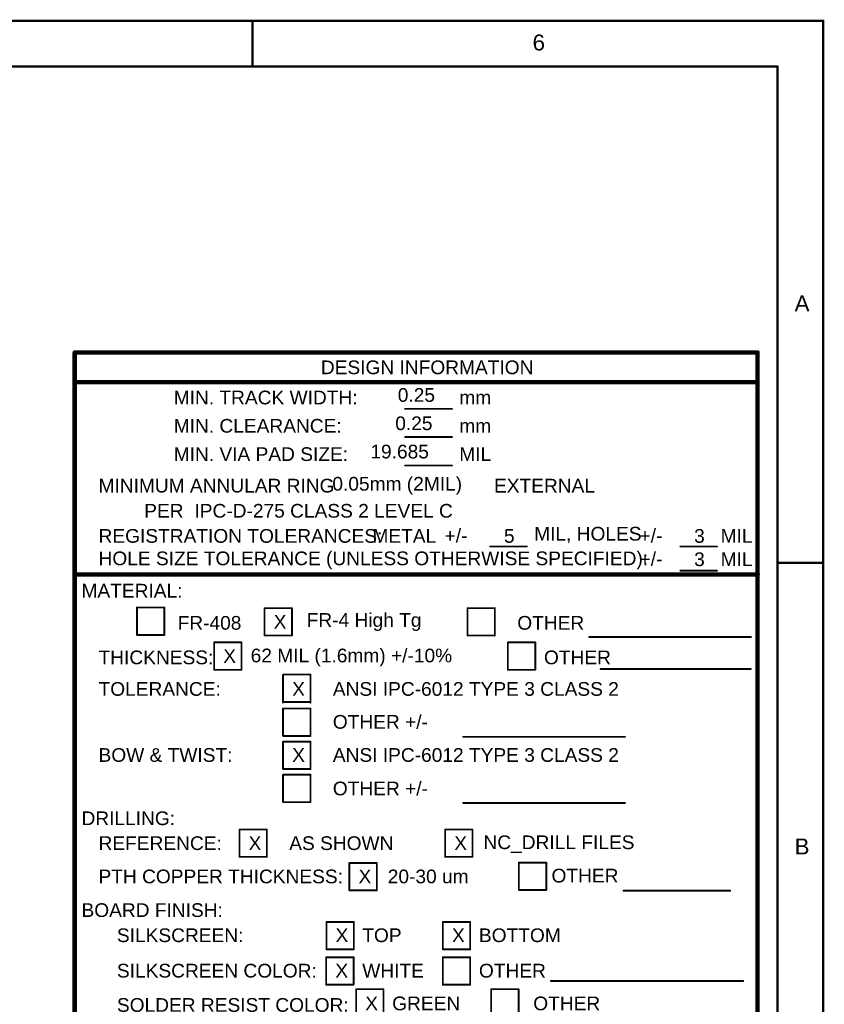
# Model space of a CAD drawing. Header units: inches. Extents: x -0.5 to 15.2, y -1.3 to 8.2.
# Tile 256 of 256: x 11 to 14.5, y 3.9 to 8.2. Entities that reach past the tile are written whole.
import ezdxf

# ---------------------------------------------------------------- set-up
doc = ezdxf.new("R2010")
doc.units = ezdxf.units.IN
doc.header["$MEASUREMENT"] = 0
doc.layers.add('M10 Fab Notes', color=56, linetype='Continuous')
doc.layers.add('M9 Title Sheet', color=56, linetype='Continuous')
doc.styles.add('Arial', font='txt', dxfattribs={"height": 0.2})

msp = doc.modelspace()

# ---------------------------------------------------------------- linework, layer by layer
at = {"layer": 'M10 Fab Notes'}
for points in [[(11.23, 0.959, 0.02, 0.02, 0), (11.23, 6.7132, 0.02, 0.02, 0)], [(11.23, 6.7132, 0.02, 0.02, 0), (14.221, 6.7132, 0.02, 0.02, 0)], [(14.221, 1.133, 0.02, 0.02, 0), (14.221, 6.7132, 0.02, 0.02, 0)], [(11.23, 6.5831, 0.02, 0.02, 0), (14.221, 6.5831, 0.02, 0.02, 0)], [(12.677, 6.466, 0.008, 0.008, 0), (12.8824, 6.466, 0.008, 0.008, 0)], [(12.677, 6.3428, 0.008, 0.008, 0), (12.8824, 6.3428, 0.008, 0.008, 0)], [(12.677, 6.2177, 0.008, 0.008, 0), (12.8824, 6.2177, 0.008, 0.008, 0)], [(13.05, 5.8633, 0.008, 0.008, 0), (13.2104, 5.8633, 0.008, 0.008, 0)], [(13.883, 5.8633, 0.008, 0.008, 0), (14.0434, 5.8633, 0.008, 0.008, 0)], [(11.23, 5.7405, 0.02, 0.02, 0), (14.2215, 5.7405, 0.02, 0.02, 0)], [(13.883, 5.7571, 0.008, 0.008, 0), (14.0434, 5.7571, 0.008, 0.008, 0)], [(11.5025, 5.5954, 0.008, 0.008, 0), (11.6225, 5.5954, 0.008, 0.008, 0)], [(11.5025, 5.4754, 0.008, 0.008, 0), (11.5025, 5.5954, 0.008, 0.008, 0)], [(11.6225, 5.4754, 0.008, 0.008, 0), (11.6225, 5.5954, 0.008, 0.008, 0)], [(12.0615, 5.593, 0.008, 0.008, 0), (12.1815, 5.593, 0.008, 0.008, 0)], [(12.0615, 5.473, 0.008, 0.008, 0), (12.0615, 5.593, 0.008, 0.008, 0)], [(12.1815, 5.473, 0.008, 0.008, 0), (12.1815, 5.593, 0.008, 0.008, 0)], [(12.9505, 5.593, 0.008, 0.008, 0), (13.0705, 5.593, 0.008, 0.008, 0)], [(12.9505, 5.473, 0.008, 0.008, 0), (12.9505, 5.593, 0.008, 0.008, 0)], [(13.0705, 5.473, 0.008, 0.008, 0), (13.0705, 5.593, 0.008, 0.008, 0)], [(11.5025, 5.4754, 0.008, 0.008, 0), (11.6225, 5.4754, 0.008, 0.008, 0)], [(11.8405, 5.443, 0.008, 0.008, 0), (11.9605, 5.443, 0.008, 0.008, 0)], [(11.8405, 5.323, 0.008, 0.008, 0), (11.8405, 5.443, 0.008, 0.008, 0)], [(11.9605, 5.323, 0.008, 0.008, 0), (11.9605, 5.443, 0.008, 0.008, 0)], [(12.0615, 5.473, 0.008, 0.008, 0), (12.1815, 5.473, 0.008, 0.008, 0)], [(12.9505, 5.473, 0.008, 0.008, 0), (13.0705, 5.473, 0.008, 0.008, 0)], [(13.1275, 5.443, 0.008, 0.008, 0), (13.2475, 5.443, 0.008, 0.008, 0)], [(13.1275, 5.323, 0.008, 0.008, 0), (13.1275, 5.443, 0.008, 0.008, 0)], [(13.2475, 5.323, 0.008, 0.008, 0), (13.2475, 5.443, 0.008, 0.008, 0)], [(13.4835, 5.4667, 0.008, 0.008, 0), (14.1925, 5.4667, 0.008, 0.008, 0)], [(11.8405, 5.323, 0.008, 0.008, 0), (11.9605, 5.323, 0.008, 0.008, 0)], [(13.1275, 5.323, 0.008, 0.008, 0), (13.2475, 5.323, 0.008, 0.008, 0)], [(13.5335, 5.3265, 0.008, 0.008, 0), (14.192, 5.3265, 0.008, 0.008, 0)], [(12.1425, 5.3019, 0.008, 0.008, 0), (12.2625, 5.3019, 0.008, 0.008, 0)], [(12.1425, 5.1789, 0.008, 0.008, 0), (12.1425, 5.2989, 0.008, 0.008, 0)], [(12.2625, 5.1789, 0.008, 0.008, 0), (12.2625, 5.2989, 0.008, 0.008, 0)], [(12.1425, 5.1819, 0.008, 0.008, 0), (12.2625, 5.1819, 0.008, 0.008, 0)], [(12.1425, 5.153, 0.008, 0.008, 0), (12.2625, 5.153, 0.008, 0.008, 0)], [(12.1425, 5.033, 0.008, 0.008, 0), (12.1425, 5.153, 0.008, 0.008, 0)], [(12.2625, 5.033, 0.008, 0.008, 0), (12.2625, 5.153, 0.008, 0.008, 0)], [(12.1425, 5.033, 0.008, 0.008, 0), (12.2625, 5.033, 0.008, 0.008, 0)], [(12.1425, 5.008, 0.008, 0.008, 0), (12.2625, 5.008, 0.008, 0.008, 0)], [(12.1425, 4.888, 0.008, 0.008, 0), (12.1425, 5.008, 0.008, 0.008, 0)], [(12.2625, 4.888, 0.008, 0.008, 0), (12.2625, 5.008, 0.008, 0.008, 0)], [(12.9315, 5.0287, 0.008, 0.008, 0), (13.6405, 5.0287, 0.008, 0.008, 0)], [(12.1425, 4.888, 0.008, 0.008, 0), (12.2625, 4.888, 0.008, 0.008, 0)], [(12.1425, 4.863, 0.008, 0.008, 0), (12.2625, 4.863, 0.008, 0.008, 0)], [(12.1425, 4.743, 0.008, 0.008, 0), (12.1425, 4.863, 0.008, 0.008, 0)], [(12.2625, 4.743, 0.008, 0.008, 0), (12.2625, 4.863, 0.008, 0.008, 0)], [(12.1425, 4.743, 0.008, 0.008, 0), (12.2625, 4.743, 0.008, 0.008, 0)], [(12.9315, 4.7393, 0.008, 0.008, 0), (13.6405, 4.7393, 0.008, 0.008, 0)], [(11.9515, 4.623, 0.008, 0.008, 0), (12.0715, 4.623, 0.008, 0.008, 0)], [(11.9515, 4.503, 0.008, 0.008, 0), (11.9515, 4.623, 0.008, 0.008, 0)], [(12.0715, 4.503, 0.008, 0.008, 0), (12.0715, 4.623, 0.008, 0.008, 0)], [(12.8525, 4.623, 0.008, 0.008, 0), (12.9725, 4.623, 0.008, 0.008, 0)], [(12.8525, 4.503, 0.008, 0.008, 0), (12.8525, 4.623, 0.008, 0.008, 0)], [(12.9725, 4.503, 0.008, 0.008, 0), (12.9725, 4.623, 0.008, 0.008, 0)], [(11.9515, 4.503, 0.008, 0.008, 0), (12.0715, 4.503, 0.008, 0.008, 0)], [(12.8525, 4.503, 0.008, 0.008, 0), (12.9725, 4.503, 0.008, 0.008, 0)], [(12.4331, 4.4763, 0.008, 0.008, 0), (12.5531, 4.4763, 0.008, 0.008, 0)], [(12.4331, 4.3563, 0.008, 0.008, 0), (12.4331, 4.4763, 0.008, 0.008, 0)], [(12.5531, 4.3563, 0.008, 0.008, 0), (12.5531, 4.4763, 0.008, 0.008, 0)], [(13.1755, 4.478, 0.008, 0.008, 0), (13.2955, 4.478, 0.008, 0.008, 0)], [(13.1755, 4.358, 0.008, 0.008, 0), (13.1755, 4.478, 0.008, 0.008, 0)], [(13.2955, 4.358, 0.008, 0.008, 0), (13.2955, 4.478, 0.008, 0.008, 0)], [(12.4331, 4.3563, 0.008, 0.008, 0), (12.5531, 4.3563, 0.008, 0.008, 0)], [(13.1755, 4.358, 0.008, 0.008, 0), (13.2955, 4.358, 0.008, 0.008, 0)], [(13.6335, 4.3548, 0.008, 0.008, 0), (14.1015, 4.3548, 0.008, 0.008, 0)], [(12.3325, 4.218, 0.008, 0.008, 0), (12.4525, 4.218, 0.008, 0.008, 0)], [(12.3325, 4.098, 0.008, 0.008, 0), (12.3325, 4.218, 0.008, 0.008, 0)], [(12.4525, 4.098, 0.008, 0.008, 0), (12.4525, 4.218, 0.008, 0.008, 0)], [(12.8425, 4.218, 0.008, 0.008, 0), (12.9625, 4.218, 0.008, 0.008, 0)], [(12.8425, 4.098, 0.008, 0.008, 0), (12.8425, 4.218, 0.008, 0.008, 0)], [(12.9625, 4.098, 0.008, 0.008, 0), (12.9625, 4.218, 0.008, 0.008, 0)], [(12.3325, 4.098, 0.008, 0.008, 0), (12.4525, 4.098, 0.008, 0.008, 0)], [(12.8425, 4.098, 0.008, 0.008, 0), (12.9625, 4.098, 0.008, 0.008, 0)], [(12.3315, 4.063, 0.008, 0.008, 0), (12.4515, 4.063, 0.008, 0.008, 0)], [(12.3315, 3.943, 0.008, 0.008, 0), (12.3315, 4.063, 0.008, 0.008, 0)], [(12.4515, 3.943, 0.008, 0.008, 0), (12.4515, 4.063, 0.008, 0.008, 0)], [(12.8425, 4.063, 0.008, 0.008, 0), (12.9625, 4.063, 0.008, 0.008, 0)], [(12.8425, 3.943, 0.008, 0.008, 0), (12.8425, 4.063, 0.008, 0.008, 0)], [(12.9625, 3.943, 0.008, 0.008, 0), (12.9625, 4.063, 0.008, 0.008, 0)], [(12.3315, 3.943, 0.008, 0.008, 0), (12.4515, 3.943, 0.008, 0.008, 0)], [(12.4625, 3.923, 0.008, 0.008, 0), (12.5825, 3.923, 0.008, 0.008, 0)], [(12.4625, 3.803, 0.008, 0.008, 0), (12.4625, 3.923, 0.008, 0.008, 0)], [(12.5825, 3.803, 0.008, 0.008, 0), (12.5825, 3.923, 0.008, 0.008, 0)], [(12.8425, 3.943, 0.008, 0.008, 0), (12.9625, 3.943, 0.008, 0.008, 0)], [(13.0545, 3.923, 0.008, 0.008, 0), (13.1745, 3.923, 0.008, 0.008, 0)], [(13.0545, 3.803, 0.008, 0.008, 0), (13.0545, 3.923, 0.008, 0.008, 0)], [(13.1745, 3.803, 0.008, 0.008, 0), (13.1745, 3.923, 0.008, 0.008, 0)], [(13.3155, 3.9593, 0.008, 0.008, 0), (14.1585, 3.9593, 0.008, 0.008, 0)]]:
    msp.add_lwpolyline(points, format="xyseb", dxfattribs=at)
for points in [[(11.225, 6.7132, 0.01, 0.01, 1), (11.235, 6.7132, 0.01, 0.01, 1)], [(11.225, 6.7132, 0.01, 0.01, 1), (11.235, 6.7132, 0.01, 0.01, 1)], [(14.216, 6.7132, 0.01, 0.01, 1), (14.226, 6.7132, 0.01, 0.01, 1)], [(14.216, 6.7132, 0.01, 0.01, 1), (14.226, 6.7132, 0.01, 0.01, 1)], [(11.225, 6.5831, 0.01, 0.01, 1), (11.235, 6.5831, 0.01, 0.01, 1)], [(14.216, 6.5831, 0.01, 0.01, 1), (14.226, 6.5831, 0.01, 0.01, 1)], [(12.675, 6.466, 0.004, 0.004, 1), (12.679, 6.466, 0.004, 0.004, 1)], [(12.8804, 6.466, 0.004, 0.004, 1), (12.8844, 6.466, 0.004, 0.004, 1)], [(12.675, 6.3428, 0.004, 0.004, 1), (12.679, 6.3428, 0.004, 0.004, 1)], [(12.8804, 6.3428, 0.004, 0.004, 1), (12.8844, 6.3428, 0.004, 0.004, 1)], [(12.675, 6.2177, 0.004, 0.004, 1), (12.679, 6.2177, 0.004, 0.004, 1)], [(12.8804, 6.2177, 0.004, 0.004, 1), (12.8844, 6.2177, 0.004, 0.004, 1)], [(13.048, 5.8633, 0.004, 0.004, 1), (13.052, 5.8633, 0.004, 0.004, 1)], [(13.2084, 5.8633, 0.004, 0.004, 1), (13.2124, 5.8633, 0.004, 0.004, 1)], [(13.881, 5.8633, 0.004, 0.004, 1), (13.885, 5.8633, 0.004, 0.004, 1)], [(14.0414, 5.8633, 0.004, 0.004, 1), (14.0454, 5.8633, 0.004, 0.004, 1)], [(11.225, 5.7405, 0.01, 0.01, 1), (11.235, 5.7405, 0.01, 0.01, 1)], [(13.881, 5.7571, 0.004, 0.004, 1), (13.885, 5.7571, 0.004, 0.004, 1)], [(14.0414, 5.7571, 0.004, 0.004, 1), (14.0454, 5.7571, 0.004, 0.004, 1)], [(14.2165, 5.7405, 0.01, 0.01, 1), (14.2265, 5.7405, 0.01, 0.01, 1)], [(11.5005, 5.5954, 0.004, 0.004, 1), (11.5045, 5.5954, 0.004, 0.004, 1)], [(11.5005, 5.5954, 0.004, 0.004, 1), (11.5045, 5.5954, 0.004, 0.004, 1)], [(11.6205, 5.5954, 0.004, 0.004, 1), (11.6245, 5.5954, 0.004, 0.004, 1)], [(11.6205, 5.5954, 0.004, 0.004, 1), (11.6245, 5.5954, 0.004, 0.004, 1)], [(12.0595, 5.593, 0.004, 0.004, 1), (12.0635, 5.593, 0.004, 0.004, 1)], [(12.0595, 5.593, 0.004, 0.004, 1), (12.0635, 5.593, 0.004, 0.004, 1)], [(12.1795, 5.593, 0.004, 0.004, 1), (12.1835, 5.593, 0.004, 0.004, 1)], [(12.1795, 5.593, 0.004, 0.004, 1), (12.1835, 5.593, 0.004, 0.004, 1)], [(12.9485, 5.593, 0.004, 0.004, 1), (12.9525, 5.593, 0.004, 0.004, 1)], [(12.9485, 5.593, 0.004, 0.004, 1), (12.9525, 5.593, 0.004, 0.004, 1)], [(13.0685, 5.593, 0.004, 0.004, 1), (13.0725, 5.593, 0.004, 0.004, 1)], [(13.0685, 5.593, 0.004, 0.004, 1), (13.0725, 5.593, 0.004, 0.004, 1)], [(11.5005, 5.4754, 0.004, 0.004, 1), (11.5045, 5.4754, 0.004, 0.004, 1)], [(11.5005, 5.4754, 0.004, 0.004, 1), (11.5045, 5.4754, 0.004, 0.004, 1)], [(11.6205, 5.4754, 0.004, 0.004, 1), (11.6245, 5.4754, 0.004, 0.004, 1)], [(11.6205, 5.4754, 0.004, 0.004, 1), (11.6245, 5.4754, 0.004, 0.004, 1)], [(11.8385, 5.443, 0.004, 0.004, 1), (11.8425, 5.443, 0.004, 0.004, 1)], [(11.8385, 5.443, 0.004, 0.004, 1), (11.8425, 5.443, 0.004, 0.004, 1)], [(11.9585, 5.443, 0.004, 0.004, 1), (11.9625, 5.443, 0.004, 0.004, 1)], [(11.9585, 5.443, 0.004, 0.004, 1), (11.9625, 5.443, 0.004, 0.004, 1)], [(12.0595, 5.473, 0.004, 0.004, 1), (12.0635, 5.473, 0.004, 0.004, 1)], [(12.0595, 5.473, 0.004, 0.004, 1), (12.0635, 5.473, 0.004, 0.004, 1)], [(12.1795, 5.473, 0.004, 0.004, 1), (12.1835, 5.473, 0.004, 0.004, 1)], [(12.1795, 5.473, 0.004, 0.004, 1), (12.1835, 5.473, 0.004, 0.004, 1)], [(12.9485, 5.473, 0.004, 0.004, 1), (12.9525, 5.473, 0.004, 0.004, 1)], [(12.9485, 5.473, 0.004, 0.004, 1), (12.9525, 5.473, 0.004, 0.004, 1)], [(13.0685, 5.473, 0.004, 0.004, 1), (13.0725, 5.473, 0.004, 0.004, 1)], [(13.0685, 5.473, 0.004, 0.004, 1), (13.0725, 5.473, 0.004, 0.004, 1)], [(13.1255, 5.443, 0.004, 0.004, 1), (13.1295, 5.443, 0.004, 0.004, 1)], [(13.1255, 5.443, 0.004, 0.004, 1), (13.1295, 5.443, 0.004, 0.004, 1)], [(13.2455, 5.443, 0.004, 0.004, 1), (13.2495, 5.443, 0.004, 0.004, 1)], [(13.2455, 5.443, 0.004, 0.004, 1), (13.2495, 5.443, 0.004, 0.004, 1)], [(13.4815, 5.4667, 0.004, 0.004, 1), (13.4855, 5.4667, 0.004, 0.004, 1)], [(14.1905, 5.4667, 0.004, 0.004, 1), (14.1945, 5.4667, 0.004, 0.004, 1)], [(11.8385, 5.323, 0.004, 0.004, 1), (11.8425, 5.323, 0.004, 0.004, 1)], [(11.8385, 5.323, 0.004, 0.004, 1), (11.8425, 5.323, 0.004, 0.004, 1)], [(11.9585, 5.323, 0.004, 0.004, 1), (11.9625, 5.323, 0.004, 0.004, 1)], [(11.9585, 5.323, 0.004, 0.004, 1), (11.9625, 5.323, 0.004, 0.004, 1)], [(13.1255, 5.323, 0.004, 0.004, 1), (13.1295, 5.323, 0.004, 0.004, 1)], [(13.1255, 5.323, 0.004, 0.004, 1), (13.1295, 5.323, 0.004, 0.004, 1)], [(13.2455, 5.323, 0.004, 0.004, 1), (13.2495, 5.323, 0.004, 0.004, 1)], [(13.2455, 5.323, 0.004, 0.004, 1), (13.2495, 5.323, 0.004, 0.004, 1)], [(13.5315, 5.3265, 0.004, 0.004, 1), (13.5355, 5.3265, 0.004, 0.004, 1)], [(14.19, 5.3265, 0.004, 0.004, 1), (14.194, 5.3265, 0.004, 0.004, 1)], [(12.1405, 5.3019, 0.004, 0.004, 1), (12.1445, 5.3019, 0.004, 0.004, 1)], [(12.1405, 5.2989, 0.004, 0.004, 1), (12.1445, 5.2989, 0.004, 0.004, 1)], [(12.2605, 5.3019, 0.004, 0.004, 1), (12.2645, 5.3019, 0.004, 0.004, 1)], [(12.2605, 5.2989, 0.004, 0.004, 1), (12.2645, 5.2989, 0.004, 0.004, 1)], [(12.1405, 5.1819, 0.004, 0.004, 1), (12.1445, 5.1819, 0.004, 0.004, 1)], [(12.1405, 5.1789, 0.004, 0.004, 1), (12.1445, 5.1789, 0.004, 0.004, 1)], [(12.2605, 5.1819, 0.004, 0.004, 1), (12.2645, 5.1819, 0.004, 0.004, 1)], [(12.2605, 5.1789, 0.004, 0.004, 1), (12.2645, 5.1789, 0.004, 0.004, 1)], [(12.1405, 5.153, 0.004, 0.004, 1), (12.1445, 5.153, 0.004, 0.004, 1)], [(12.1405, 5.153, 0.004, 0.004, 1), (12.1445, 5.153, 0.004, 0.004, 1)], [(12.2605, 5.153, 0.004, 0.004, 1), (12.2645, 5.153, 0.004, 0.004, 1)], [(12.2605, 5.153, 0.004, 0.004, 1), (12.2645, 5.153, 0.004, 0.004, 1)], [(12.1405, 5.033, 0.004, 0.004, 1), (12.1445, 5.033, 0.004, 0.004, 1)], [(12.1405, 5.033, 0.004, 0.004, 1), (12.1445, 5.033, 0.004, 0.004, 1)], [(12.1405, 5.008, 0.004, 0.004, 1), (12.1445, 5.008, 0.004, 0.004, 1)], [(12.1405, 5.008, 0.004, 0.004, 1), (12.1445, 5.008, 0.004, 0.004, 1)], [(12.2605, 5.033, 0.004, 0.004, 1), (12.2645, 5.033, 0.004, 0.004, 1)], [(12.2605, 5.033, 0.004, 0.004, 1), (12.2645, 5.033, 0.004, 0.004, 1)], [(12.2605, 5.008, 0.004, 0.004, 1), (12.2645, 5.008, 0.004, 0.004, 1)], [(12.2605, 5.008, 0.004, 0.004, 1), (12.2645, 5.008, 0.004, 0.004, 1)], [(12.9295, 5.0287, 0.004, 0.004, 1), (12.9335, 5.0287, 0.004, 0.004, 1)], [(13.6385, 5.0287, 0.004, 0.004, 1), (13.6425, 5.0287, 0.004, 0.004, 1)], [(12.1405, 4.888, 0.004, 0.004, 1), (12.1445, 4.888, 0.004, 0.004, 1)], [(12.1405, 4.888, 0.004, 0.004, 1), (12.1445, 4.888, 0.004, 0.004, 1)], [(12.2605, 4.888, 0.004, 0.004, 1), (12.2645, 4.888, 0.004, 0.004, 1)], [(12.2605, 4.888, 0.004, 0.004, 1), (12.2645, 4.888, 0.004, 0.004, 1)], [(12.1405, 4.863, 0.004, 0.004, 1), (12.1445, 4.863, 0.004, 0.004, 1)], [(12.1405, 4.863, 0.004, 0.004, 1), (12.1445, 4.863, 0.004, 0.004, 1)], [(12.2605, 4.863, 0.004, 0.004, 1), (12.2645, 4.863, 0.004, 0.004, 1)], [(12.2605, 4.863, 0.004, 0.004, 1), (12.2645, 4.863, 0.004, 0.004, 1)], [(12.1405, 4.743, 0.004, 0.004, 1), (12.1445, 4.743, 0.004, 0.004, 1)], [(12.1405, 4.743, 0.004, 0.004, 1), (12.1445, 4.743, 0.004, 0.004, 1)], [(12.2605, 4.743, 0.004, 0.004, 1), (12.2645, 4.743, 0.004, 0.004, 1)], [(12.2605, 4.743, 0.004, 0.004, 1), (12.2645, 4.743, 0.004, 0.004, 1)], [(12.9295, 4.7393, 0.004, 0.004, 1), (12.9335, 4.7393, 0.004, 0.004, 1)], [(13.6385, 4.7393, 0.004, 0.004, 1), (13.6425, 4.7393, 0.004, 0.004, 1)], [(11.9495, 4.623, 0.004, 0.004, 1), (11.9535, 4.623, 0.004, 0.004, 1)], [(11.9495, 4.623, 0.004, 0.004, 1), (11.9535, 4.623, 0.004, 0.004, 1)], [(12.0695, 4.623, 0.004, 0.004, 1), (12.0735, 4.623, 0.004, 0.004, 1)], [(12.0695, 4.623, 0.004, 0.004, 1), (12.0735, 4.623, 0.004, 0.004, 1)], [(12.8505, 4.623, 0.004, 0.004, 1), (12.8545, 4.623, 0.004, 0.004, 1)], [(12.8505, 4.623, 0.004, 0.004, 1), (12.8545, 4.623, 0.004, 0.004, 1)], [(12.9705, 4.623, 0.004, 0.004, 1), (12.9745, 4.623, 0.004, 0.004, 1)], [(12.9705, 4.623, 0.004, 0.004, 1), (12.9745, 4.623, 0.004, 0.004, 1)], [(11.9495, 4.503, 0.004, 0.004, 1), (11.9535, 4.503, 0.004, 0.004, 1)], [(11.9495, 4.503, 0.004, 0.004, 1), (11.9535, 4.503, 0.004, 0.004, 1)], [(12.0695, 4.503, 0.004, 0.004, 1), (12.0735, 4.503, 0.004, 0.004, 1)], [(12.0695, 4.503, 0.004, 0.004, 1), (12.0735, 4.503, 0.004, 0.004, 1)], [(12.8505, 4.503, 0.004, 0.004, 1), (12.8545, 4.503, 0.004, 0.004, 1)], [(12.8505, 4.503, 0.004, 0.004, 1), (12.8545, 4.503, 0.004, 0.004, 1)], [(12.9705, 4.503, 0.004, 0.004, 1), (12.9745, 4.503, 0.004, 0.004, 1)], [(12.9705, 4.503, 0.004, 0.004, 1), (12.9745, 4.503, 0.004, 0.004, 1)], [(12.4311, 4.4763, 0.004, 0.004, 1), (12.4351, 4.4763, 0.004, 0.004, 1)], [(12.4311, 4.4763, 0.004, 0.004, 1), (12.4351, 4.4763, 0.004, 0.004, 1)], [(12.5511, 4.4763, 0.004, 0.004, 1), (12.5551, 4.4763, 0.004, 0.004, 1)], [(12.5511, 4.4763, 0.004, 0.004, 1), (12.5551, 4.4763, 0.004, 0.004, 1)], [(13.1735, 4.478, 0.004, 0.004, 1), (13.1775, 4.478, 0.004, 0.004, 1)], [(13.1735, 4.478, 0.004, 0.004, 1), (13.1775, 4.478, 0.004, 0.004, 1)], [(13.2935, 4.478, 0.004, 0.004, 1), (13.2975, 4.478, 0.004, 0.004, 1)], [(13.2935, 4.478, 0.004, 0.004, 1), (13.2975, 4.478, 0.004, 0.004, 1)], [(12.4311, 4.3563, 0.004, 0.004, 1), (12.4351, 4.3563, 0.004, 0.004, 1)], [(12.4311, 4.3563, 0.004, 0.004, 1), (12.4351, 4.3563, 0.004, 0.004, 1)], [(12.5511, 4.3563, 0.004, 0.004, 1), (12.5551, 4.3563, 0.004, 0.004, 1)], [(12.5511, 4.3563, 0.004, 0.004, 1), (12.5551, 4.3563, 0.004, 0.004, 1)], [(13.1735, 4.358, 0.004, 0.004, 1), (13.1775, 4.358, 0.004, 0.004, 1)], [(13.1735, 4.358, 0.004, 0.004, 1), (13.1775, 4.358, 0.004, 0.004, 1)], [(13.2935, 4.358, 0.004, 0.004, 1), (13.2975, 4.358, 0.004, 0.004, 1)], [(13.2935, 4.358, 0.004, 0.004, 1), (13.2975, 4.358, 0.004, 0.004, 1)], [(13.6315, 4.3548, 0.004, 0.004, 1), (13.6355, 4.3548, 0.004, 0.004, 1)], [(14.0995, 4.3548, 0.004, 0.004, 1), (14.1035, 4.3548, 0.004, 0.004, 1)], [(12.3305, 4.218, 0.004, 0.004, 1), (12.3345, 4.218, 0.004, 0.004, 1)], [(12.3305, 4.218, 0.004, 0.004, 1), (12.3345, 4.218, 0.004, 0.004, 1)], [(12.4505, 4.218, 0.004, 0.004, 1), (12.4545, 4.218, 0.004, 0.004, 1)], [(12.4505, 4.218, 0.004, 0.004, 1), (12.4545, 4.218, 0.004, 0.004, 1)], [(12.8405, 4.218, 0.004, 0.004, 1), (12.8445, 4.218, 0.004, 0.004, 1)], [(12.8405, 4.218, 0.004, 0.004, 1), (12.8445, 4.218, 0.004, 0.004, 1)], [(12.9605, 4.218, 0.004, 0.004, 1), (12.9645, 4.218, 0.004, 0.004, 1)], [(12.9605, 4.218, 0.004, 0.004, 1), (12.9645, 4.218, 0.004, 0.004, 1)], [(12.3305, 4.098, 0.004, 0.004, 1), (12.3345, 4.098, 0.004, 0.004, 1)], [(12.3305, 4.098, 0.004, 0.004, 1), (12.3345, 4.098, 0.004, 0.004, 1)], [(12.4505, 4.098, 0.004, 0.004, 1), (12.4545, 4.098, 0.004, 0.004, 1)], [(12.4505, 4.098, 0.004, 0.004, 1), (12.4545, 4.098, 0.004, 0.004, 1)], [(12.8405, 4.098, 0.004, 0.004, 1), (12.8445, 4.098, 0.004, 0.004, 1)], [(12.8405, 4.098, 0.004, 0.004, 1), (12.8445, 4.098, 0.004, 0.004, 1)], [(12.9605, 4.098, 0.004, 0.004, 1), (12.9645, 4.098, 0.004, 0.004, 1)], [(12.9605, 4.098, 0.004, 0.004, 1), (12.9645, 4.098, 0.004, 0.004, 1)], [(12.3295, 4.063, 0.004, 0.004, 1), (12.3335, 4.063, 0.004, 0.004, 1)], [(12.3295, 4.063, 0.004, 0.004, 1), (12.3335, 4.063, 0.004, 0.004, 1)], [(12.4495, 4.063, 0.004, 0.004, 1), (12.4535, 4.063, 0.004, 0.004, 1)], [(12.4495, 4.063, 0.004, 0.004, 1), (12.4535, 4.063, 0.004, 0.004, 1)], [(12.8405, 4.063, 0.004, 0.004, 1), (12.8445, 4.063, 0.004, 0.004, 1)], [(12.8405, 4.063, 0.004, 0.004, 1), (12.8445, 4.063, 0.004, 0.004, 1)], [(12.9605, 4.063, 0.004, 0.004, 1), (12.9645, 4.063, 0.004, 0.004, 1)], [(12.9605, 4.063, 0.004, 0.004, 1), (12.9645, 4.063, 0.004, 0.004, 1)], [(12.3295, 3.943, 0.004, 0.004, 1), (12.3335, 3.943, 0.004, 0.004, 1)], [(12.3295, 3.943, 0.004, 0.004, 1), (12.3335, 3.943, 0.004, 0.004, 1)], [(12.4495, 3.943, 0.004, 0.004, 1), (12.4535, 3.943, 0.004, 0.004, 1)], [(12.4495, 3.943, 0.004, 0.004, 1), (12.4535, 3.943, 0.004, 0.004, 1)], [(12.4605, 3.923, 0.004, 0.004, 1), (12.4645, 3.923, 0.004, 0.004, 1)], [(12.4605, 3.923, 0.004, 0.004, 1), (12.4645, 3.923, 0.004, 0.004, 1)], [(12.5805, 3.923, 0.004, 0.004, 1), (12.5845, 3.923, 0.004, 0.004, 1)], [(12.5805, 3.923, 0.004, 0.004, 1), (12.5845, 3.923, 0.004, 0.004, 1)], [(12.8405, 3.943, 0.004, 0.004, 1), (12.8445, 3.943, 0.004, 0.004, 1)], [(12.8405, 3.943, 0.004, 0.004, 1), (12.8445, 3.943, 0.004, 0.004, 1)], [(12.9605, 3.943, 0.004, 0.004, 1), (12.9645, 3.943, 0.004, 0.004, 1)], [(12.9605, 3.943, 0.004, 0.004, 1), (12.9645, 3.943, 0.004, 0.004, 1)], [(13.0525, 3.923, 0.004, 0.004, 1), (13.0565, 3.923, 0.004, 0.004, 1)], [(13.0525, 3.923, 0.004, 0.004, 1), (13.0565, 3.923, 0.004, 0.004, 1)], [(13.1725, 3.923, 0.004, 0.004, 1), (13.1765, 3.923, 0.004, 0.004, 1)], [(13.1725, 3.923, 0.004, 0.004, 1), (13.1765, 3.923, 0.004, 0.004, 1)], [(13.3135, 3.9593, 0.004, 0.004, 1), (13.3175, 3.9593, 0.004, 0.004, 1)], [(14.1565, 3.9593, 0.004, 0.004, 1), (14.1605, 3.9593, 0.004, 0.004, 1)]]:
    msp.add_lwpolyline(points, format="xyseb", close=True, dxfattribs=at)
at = {"layer": 'M9 Title Sheet'}
for points in [[(-0.4915, 8.1665, 0.01, 0.01, 0), (14.5085, 8.1665, 0.01, 0.01, 0)], [(12.0085, 7.9665, 0.01, 0.01, 0), (12.0085, 8.1665, 0.01, 0.01, 0)], [(14.5085, -1.3335, 0.01, 0.01, 0), (14.5085, 8.1665, 0.01, 0.01, 0)], [(-0.2915, 7.9665, 0.01, 0.01, 0), (14.3085, 7.9665, 0.01, 0.01, 0)], [(14.3085, -1.1335, 0.01, 0.01, 0), (14.3085, 7.9665, 0.01, 0.01, 0)], [(14.3085, 5.7915, 0.01, 0.01, 0), (14.5085, 5.7915, 0.01, 0.01, 0)]]:
    msp.add_lwpolyline(points, format="xyseb", dxfattribs=at)
for points in [[(12.006, 8.1665, 0.005, 0.005, 1), (12.011, 8.1665, 0.005, 0.005, 1)], [(14.506, 8.1665, 0.005, 0.005, 1), (14.511, 8.1665, 0.005, 0.005, 1)], [(14.506, 8.1665, 0.005, 0.005, 1), (14.511, 8.1665, 0.005, 0.005, 1)], [(12.006, 7.9665, 0.005, 0.005, 1), (12.011, 7.9665, 0.005, 0.005, 1)], [(14.306, 7.9665, 0.005, 0.005, 1), (14.311, 7.9665, 0.005, 0.005, 1)], [(14.306, 7.9665, 0.005, 0.005, 1), (14.311, 7.9665, 0.005, 0.005, 1)], [(14.306, 5.7915, 0.005, 0.005, 1), (14.311, 5.7915, 0.005, 0.005, 1)], [(14.506, 5.7915, 0.005, 0.005, 1), (14.511, 5.7915, 0.005, 0.005, 1)]]:
    msp.add_lwpolyline(points, format="xyseb", close=True, dxfattribs=at)

# ---------------------------------------------------------------- texts
at = {"layer": 'M10 Fab Notes', "style": 'Arial'}
for s, p in [('DESIGN INFORMATION', (12.308, 6.6182)), ('0.25', (12.645, 6.497)), ('MIN. TRACK WIDTH:', (11.6635, 6.486)), ('mm', (12.9145, 6.486)), ('0.25', (12.634, 6.373)), ('MIN. CLEARANCE:', (11.6635, 6.3619)), ('mm', (12.9145, 6.3619)), ('19.685', (12.525, 6.249)), ('MIN. VIA PAD SIZE:', (11.6635, 6.2378)), ('MIL', (12.9145, 6.2378)), ('0.05mm (2MIL)', (12.3585, 6.1079)), ('MINIMUM ANNULAR RING', (11.3342, 6.0997)), ('EXTERNAL', (13.0665, 6.0997)), ('PER', (11.5342, 5.9895)), ('IPC-D-275 CLASS 2 LEVEL C', (11.7542, 5.9895)), ('REGISTRATION TOLERANCES:', (11.3342, 5.8794)), ('METAL', (12.534, 5.8794)), ('+/-', (12.85, 5.8805)), ('5', (13.1102, 5.8794)), ('MIL, HOLES', (13.2425, 5.8891)), ('+/-', (13.704, 5.8805)), ('3', (13.9432, 5.8794)), ('MIL', (14.0595, 5.8794)), ('HOLE SIZE TOLERANCE (UNLESS OTHERWISE SPECIFIED):', (11.3342, 5.7811)), ('+/-', (13.704, 5.7782)), ('3', (13.9432, 5.7772)), ('MIL', (14.0595, 5.7772)), ('MATERIAL:', (11.2595, 5.6395)), ('FR-4 High Tg', (12.2459, 5.511)), ('FR-408', (11.6805, 5.4985)), ('X', (12.1015, 5.503)), ('OTHER', (13.1685, 5.4985)), ('THICKNESS:', (11.3342, 5.3472)), ('X', (11.8805, 5.353)), ('62 MIL (1.6mm) +/-10%', (12.0006, 5.3555)), ('OTHER', (13.2855, 5.3472)), ('TOLERANCE:', (11.3342, 5.2089)), ('X', (12.1825, 5.2089)), ('ANSI IPC-6012 TYPE 3 CLASS 2', (12.3605, 5.2089)), ('OTHER +/-', (12.3605, 5.0647)), ('BOW & TWIST:', (11.3342, 4.9195)), ('X', (12.1825, 4.9195)), ('ANSI IPC-6012 TYPE 3 CLASS 2', (12.3605, 4.9195)), ('OTHER +/-', (12.3605, 4.7728)), ('DRILLING:', (11.2595, 4.6422)), ('REFERENCE:', (11.3342, 4.5331)), ('X', (11.9915, 4.533)), ('AS SHOWN', (12.1695, 4.5331)), ('X', (12.8925, 4.5331)), ('NC_DRILL FILES', (13.0205, 4.537)), ('PTH COPPER THICKNESS:', (11.3339, 4.3873)), ('X', (12.4731, 4.3873)), ('20-30 um', (12.6011, 4.3873)), ('OTHER', (13.3185, 4.3909)), ('BOARD FINISH:', (11.2595, 4.2397)), ('SILKSCREEN:', (11.4147, 4.1296)), ('X', (12.3725, 4.1296)), ('TOP', (12.4895, 4.1296)), ('X', (12.8825, 4.1296)), ('BOTTOM', (13.0005, 4.1296)), ('SILKSCREEN COLOR:', (11.4147, 3.9744)), ('X', (12.3715, 3.9744)), ('WHITE', (12.4895, 3.9744)), ('OTHER', (13.0005, 3.9744)), ('SOLDER RESIST COLOR:', (11.4147, 3.8241)), ('X', (12.5025, 3.831)), ('GREEN', (12.6205, 3.831)), ('OTHER', (13.2385, 3.831))]:
    msp.add_text(s, height=0.06, dxfattribs=at).set_placement(p)
at = {"layer": 'M9 Title Sheet', "style": 'Arial'}
for s, p in [('6', (13.2355, 8.0365)), ('A', (14.3835, 6.8935)), ('B', (14.3835, 4.5135))]:
    msp.add_text(s, height=0.07, dxfattribs=at).set_placement(p)

doc.saveas('drawing.dxf')
